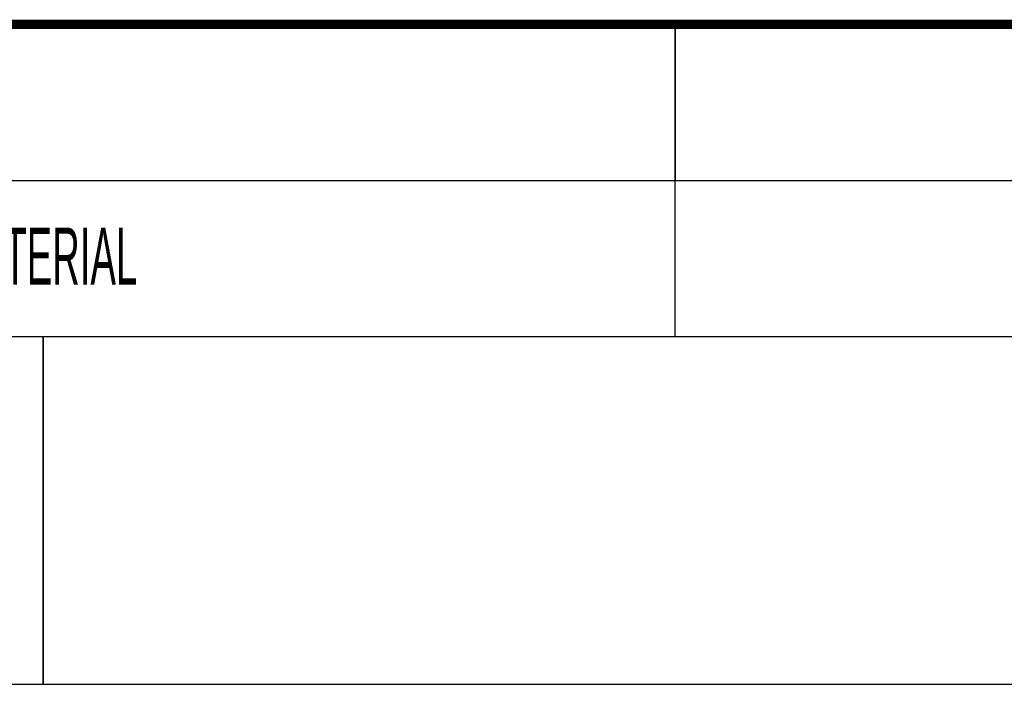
# Model space of a CAD drawing. Header units: millimetres. Extents: x 0 to 420, y -2 to 297.
# Tile 7 of 20: x 363 to 395, y 18 to 39. Entities that reach past the tile are written whole.
import ezdxf

# ---------------------------------------------------------------- set-up
doc = ezdxf.new("R2010")
doc.units = ezdxf.units.MM
doc.header["$LTSCALE"] = 23.1
doc.layers.get('0').update_dxf_attribs({"linetype": 'CONTINUOUS'})
doc.styles.add('TEXTSTYLE_3', font='txt', dxfattribs={"width": 0.5})

# ---------------------------------------------------------------- blocks, each defined once
blk = doc.blocks.new('*T9')
at = {"color": 2, "linetype": 'Continuous'}
for p, q in [((0, 0), (50.9982, 0)), ((0, 0), (0, -11.1352)), ((50.9982, 0), (50.9982, -11.1352)), ((0, -11.1352), (50.9982, -11.1352))]:
    blk.add_line(p, q, dxfattribs=at)
blk = doc.blocks.new('*T12')
at = {"color": 2, "linetype": 'Continuous'}
for p, q in [((0, 0), (170.00004, 0)), ((0, 0), (0, -5)), ((9.24284, 0), (9.24284, -5)), ((89.24284, 0), (89.24284, -5)), ((104.24284, 0), (104.24284, -5)), ((139.24284, 0), (139.24284, -5)), ((170.00004, 0), (170.00004, -5)), ((0, -5), (170.00004, -5))]:
    blk.add_line(p, q, dxfattribs=at)

msp = doc.modelspace()

# ---------------------------------------------------------------- linework, layer by layer
at = {"color": 2, "linetype": 'Continuous'}
for p, q in [((384.243, 28.77), (384.243, 38.77)), ((245, 33.77), (415, 33.77)), ((245, 28.77), (415, 28.77)), ((364.002, 17.635), (364.002, 28.77)), ((344.002, 17.635), (415, 17.635))]:
    msp.add_line(p, q, dxfattribs=at)
at = {"color": 2, "linetype": 'Continuous', "const_width": 0.3}
msp.add_lwpolyline([(245, 38.77), (415, 38.77)], dxfattribs=at)

# ---------------------------------------------------------------- block references
for name, p in [('*T12', (245, 38.77)), ('*T9', (364.002, 28.77))]:
    msp.add_blockref(name, p)

# ---------------------------------------------------------------- texts
at = {"color": 2, "linetype": 'Continuous', "insert": (360.888, 32.263), "char_height": 1.8302, "width": 7.32086, "attachment_point": 1, "line_spacing_factor": 0.9, "style": 'TEXTSTYLE_3'}
msp.add_mtext('MATERIAL', dxfattribs=at)

doc.saveas('drawing.dxf')
